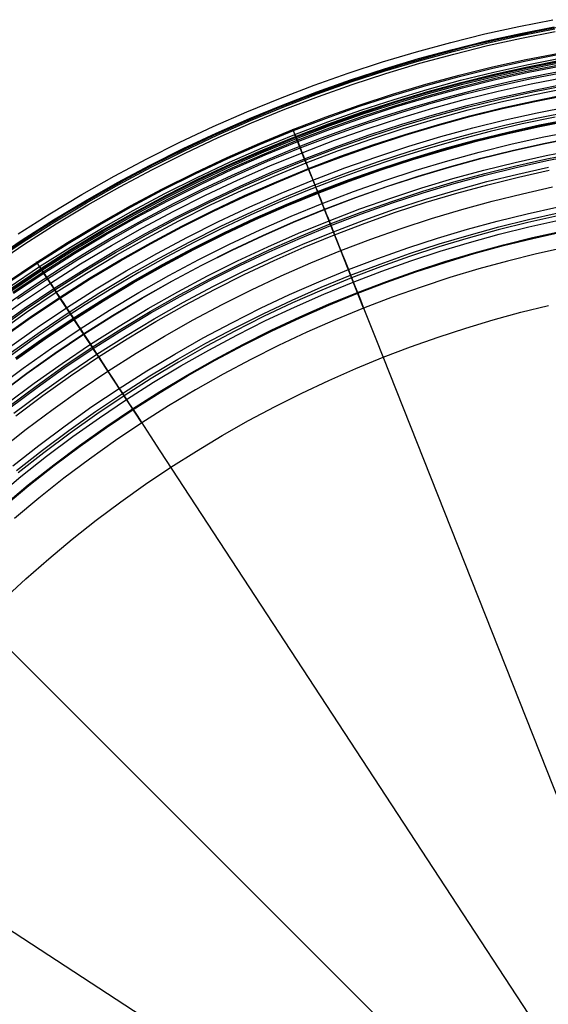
# Model space of a CAD drawing. Header units: millimetres. Extents: x -14 to 488, y -50 to 50.
# Tile 14 of 256: x 79 to 97, y 16 to 49. Entities that reach past the tile are written whole.
import ezdxf

# ---------------------------------------------------------------- set-up
doc = ezdxf.new("R2010")
doc.units = ezdxf.units.MM
doc.header["$MEASUREMENT"] = 0
doc.layers.add('Default', color=7, linetype='Continuous')

msp = doc.modelspace()

# ---------------------------------------------------------------- linework, layer by layer
at = {"layer": 'Default'}
for points in [[(78.468, 41.915), (79.549, 42.602), (80.644, 43.259), (81.751, 43.886), (82.87, 44.483), (84, 45.049), (85.138, 45.584), (86.284, 46.088), (87.437, 46.561), (88.596, 47.004), (89.758, 47.415), (90.924, 47.795), (92.091, 48.144), (93.26, 48.464), (94.428, 48.753), (95.594, 49.012), (96.758, 49.241)], [(77.541, 40.997), (78.601, 41.71), (79.677, 42.394), (80.767, 43.048), (81.869, 43.672), (82.982, 44.266), (84.106, 44.829), (85.239, 45.362), (86.38, 45.864), (87.527, 46.334), (88.68, 46.774), (89.837, 47.183), (90.997, 47.562), (92.159, 47.91), (93.321, 48.227), (94.483, 48.515), (95.644, 48.773), (96.803, 49.001)], [(77.585, 40.934), (78.644, 41.646), (79.718, 42.328), (80.805, 42.981), (81.906, 43.605), (83.018, 44.197), (84.14, 44.76), (85.271, 45.292), (86.41, 45.793), (87.556, 46.263), (88.707, 46.702), (89.862, 47.11), (91.02, 47.488), (92.18, 47.835), (93.341, 48.152), (94.501, 48.44), (95.66, 48.697), (96.817, 48.925)], [(97.449, 49.076), (96.247, 48.854), (95.05, 48.603), (93.89, 48.33), (92.736, 48.03), (91.59, 47.702), (90.452, 47.346), (89.373, 46.981), (88.303, 46.591), (87.242, 46.177), (86.191, 45.739), (85.15, 45.277), (84.12, 44.791), (83.101, 44.282), (82.094, 43.75), (81.1, 43.195), (80.118, 42.617), (79.151, 42.017), (78.197, 41.395)], [(77.635, 40.86), (78.692, 41.571), (79.765, 42.252), (80.85, 42.904), (81.949, 43.526), (83.059, 44.118), (84.179, 44.679), (85.308, 45.21), (86.445, 45.71), (87.589, 46.179), (88.737, 46.618), (89.89, 47.026), (91.046, 47.403), (92.204, 47.749), (93.363, 48.066), (94.521, 48.353), (95.678, 48.61), (96.833, 48.837)], [(78.061, 40.244), (79.102, 40.944), (80.158, 41.615), (81.228, 42.257), (82.31, 42.87), (83.403, 43.453), (84.506, 44.006), (85.618, 44.529), (86.738, 45.021), (87.864, 45.483), (88.996, 45.915), (90.131, 46.317), (91.27, 46.688), (92.41, 47.03), (93.552, 47.341), (94.693, 47.624), (95.832, 47.877), (96.969, 48.101)], [(78.084, 40.211), (79.124, 40.911), (80.179, 41.581), (81.248, 42.223), (82.329, 42.835), (83.421, 43.417), (84.524, 43.97), (85.635, 44.492), (86.754, 44.984), (87.879, 45.446), (89.009, 45.877), (90.144, 46.279), (91.282, 46.65), (92.421, 46.991), (93.562, 47.303), (94.702, 47.585), (95.84, 47.838), (96.977, 48.062)], [(78.164, 40.096), (79.201, 40.793), (80.253, 41.462), (81.319, 42.102), (82.396, 42.712), (83.486, 43.293), (84.585, 43.844), (85.693, 44.365), (86.808, 44.855), (87.931, 45.316), (89.058, 45.746), (90.189, 46.146), (91.324, 46.516), (92.46, 46.856), (93.597, 47.167), (94.734, 47.448), (95.869, 47.7), (97.002, 47.924)], [(78.204, 40.037), (79.24, 40.734), (80.29, 41.402), (81.354, 42.04), (82.431, 42.65), (83.518, 43.23), (84.616, 43.78), (85.722, 44.3), (86.836, 44.79), (87.957, 45.25), (89.082, 45.679), (90.212, 46.079), (91.345, 46.448), (92.48, 46.788), (93.615, 47.098), (94.75, 47.379), (95.884, 47.631), (97.015, 47.854)], [(97.703, 47.598), (96.537, 47.383), (95.376, 47.139), (94.251, 46.875), (93.132, 46.583), (92.02, 46.265), (90.917, 45.92), (89.87, 45.566), (88.832, 45.188), (87.803, 44.786), (86.784, 44.361), (85.774, 43.913), (84.775, 43.442), (83.787, 42.948), (82.81, 42.432), (81.846, 41.893), (80.894, 41.333), (79.955, 40.751), (79.03, 40.148), (78.119, 39.523)], [(97.703, 47.598), (96.537, 47.383), (95.376, 47.139), (94.251, 46.875), (93.132, 46.583), (92.02, 46.265), (90.917, 45.92), (89.87, 45.566), (88.832, 45.188), (87.803, 44.786), (86.784, 44.361), (85.774, 43.913), (84.775, 43.442), (83.787, 42.948), (82.81, 42.432), (81.846, 41.893), (80.894, 41.333), (79.955, 40.751), (79.03, 40.148), (78.119, 39.523)], [(78.222, 40.011), (79.257, 40.707), (80.307, 41.374), (81.37, 42.013), (82.446, 42.622), (83.533, 43.201), (84.63, 43.751), (85.735, 44.271), (86.849, 44.76), (87.968, 45.22), (89.093, 45.649), (90.222, 46.048), (91.354, 46.418), (92.488, 46.757), (93.623, 47.067), (94.757, 47.348), (95.89, 47.6), (97.021, 47.823)], [(78.248, 39.973), (79.283, 40.668), (80.331, 41.335), (81.394, 41.973), (82.468, 42.581), (83.554, 43.16), (84.65, 43.709), (85.755, 44.229), (86.867, 44.718), (87.985, 45.177), (89.109, 45.606), (90.237, 46.005), (91.368, 46.374), (92.501, 46.713), (93.635, 47.022), (94.768, 47.303), (95.9, 47.554), (97.029, 47.777)], [(78.286, 39.918), (79.319, 40.613), (80.366, 41.278), (81.427, 41.915), (82.5, 42.523), (83.585, 43.101), (84.679, 43.65), (85.782, 44.168), (86.893, 44.657), (88.01, 45.115), (89.132, 45.544), (90.259, 45.942), (91.388, 46.31), (92.519, 46.649), (93.651, 46.958), (94.783, 47.238), (95.913, 47.489), (97.041, 47.712)], [(78.312, 39.881), (79.344, 40.574), (80.39, 41.239), (81.45, 41.876), (82.522, 42.483), (83.606, 43.061), (84.699, 43.608), (85.801, 44.126), (86.911, 44.614), (88.027, 45.072), (89.148, 45.5), (90.273, 45.898), (91.402, 46.266), (92.532, 46.605), (93.663, 46.914), (94.794, 47.194), (95.923, 47.444), (97.05, 47.667)], [(77.538, 38.828), (78.546, 39.543), (79.569, 40.231), (80.606, 40.89), (81.657, 41.521), (82.72, 42.123), (83.794, 42.696), (84.878, 43.239), (85.971, 43.753), (87.071, 44.237), (88.178, 44.691), (89.29, 45.115), (90.405, 45.51), (91.524, 45.875), (92.645, 46.21), (93.766, 46.517), (94.887, 46.794), (96.007, 47.043), (97.124, 47.263)], [(78.444, 39.69), (79.471, 40.38), (80.512, 41.042), (81.567, 41.676), (82.634, 42.28), (83.712, 42.855), (84.8, 43.4), (85.897, 43.916), (87.001, 44.401), (88.112, 44.857), (89.228, 45.283), (90.348, 45.679), (91.471, 46.045), (92.596, 46.382), (93.721, 46.69), (94.846, 46.968), (95.97, 47.218), (97.092, 47.439)], [(77.67, 38.647), (78.672, 39.359), (79.691, 40.044), (80.723, 40.7), (81.769, 41.328), (82.828, 41.928), (83.897, 42.498), (84.976, 43.038), (86.063, 43.55), (87.159, 44.031), (88.26, 44.483), (89.367, 44.906), (90.477, 45.298), (91.591, 45.662), (92.706, 45.996), (93.822, 46.301), (94.938, 46.577), (96.053, 46.824), (97.165, 47.044)], [(77.703, 38.602), (78.704, 39.313), (79.721, 39.997), (80.753, 40.653), (81.798, 41.28), (82.855, 41.879), (83.922, 42.448), (85, 42.988), (86.087, 43.499), (87.18, 43.98), (88.281, 44.431), (89.386, 44.853), (90.495, 45.246), (91.608, 45.608), (92.722, 45.942), (93.837, 46.246), (94.951, 46.522), (96.064, 46.77), (97.175, 46.989)], [(77.759, 38.525), (78.759, 39.235), (79.774, 39.917), (80.803, 40.572), (81.846, 41.198), (82.901, 41.795), (83.966, 42.363), (85.042, 42.902), (86.126, 43.412), (87.218, 43.892), (88.316, 44.343), (89.419, 44.764), (90.526, 45.155), (91.636, 45.517), (92.748, 45.85), (93.861, 46.154), (94.973, 46.429), (96.084, 46.676), (97.193, 46.895)], [(77.883, 38.355), (78.878, 39.062), (79.888, 39.742), (80.913, 40.393), (81.951, 41.016), (83.002, 41.611), (84.063, 42.177), (85.134, 42.713), (86.213, 43.221), (87.3, 43.699), (88.393, 44.147), (89.491, 44.567), (90.594, 44.956), (91.699, 45.317), (92.806, 45.648), (93.913, 45.951), (95.021, 46.225), (96.127, 46.471), (97.231, 46.688)], [(77.899, 38.334), (78.893, 39.04), (79.903, 39.719), (80.928, 40.37), (81.965, 40.993), (83.015, 41.587), (84.075, 42.153), (85.145, 42.689), (86.224, 43.196), (87.31, 43.674), (88.403, 44.122), (89.501, 44.541), (90.602, 44.931), (91.707, 45.291), (92.813, 45.622), (93.92, 45.925), (95.027, 46.199), (96.133, 46.444), (97.236, 46.662)], [(78.133, 38.013), (79.119, 38.713), (80.121, 39.386), (81.136, 40.032), (82.165, 40.65), (83.206, 41.239), (84.258, 41.8), (85.319, 42.332), (86.389, 42.834), (87.466, 43.308), (88.549, 43.753), (89.638, 44.168), (90.73, 44.554), (91.825, 44.912), (92.923, 45.24), (94.02, 45.54), (95.118, 45.812), (96.214, 46.055), (97.308, 46.271)], [(78.133, 38.013), (79.119, 38.713), (80.121, 39.386), (81.136, 40.032), (82.165, 40.65), (83.206, 41.239), (84.258, 41.8), (85.319, 42.332), (86.389, 42.834), (87.466, 43.308), (88.549, 43.753), (89.638, 44.168), (90.73, 44.554), (91.825, 44.912), (92.923, 45.24), (94.02, 45.54), (95.118, 45.812), (96.214, 46.055), (97.308, 46.271)], [(96.827, 45.911), (95.702, 45.675), (94.612, 45.419), (93.528, 45.136), (92.45, 44.828), (91.381, 44.494), (90.367, 44.15), (89.362, 43.784), (88.365, 43.395), (87.377, 42.983), (86.398, 42.549), (85.43, 42.093), (84.473, 41.614), (83.527, 41.114), (82.592, 40.592), (81.67, 40.049), (80.76, 39.485), (79.864, 38.901), (78.981, 38.296), (78.112, 37.671)], [(78.238, 37.869), (79.22, 38.567), (80.218, 39.238), (81.23, 39.881), (82.255, 40.496), (83.292, 41.083), (84.339, 41.642), (85.396, 42.172), (86.462, 42.673), (87.535, 43.145), (88.615, 43.588), (89.699, 44.002), (90.787, 44.386), (91.878, 44.742), (92.971, 45.07), (94.065, 45.368), (95.158, 45.639), (96.251, 45.882), (97.34, 46.097)], [(78.383, 37.67), (79.36, 38.364), (80.353, 39.031), (81.359, 39.671), (82.379, 40.283), (83.41, 40.867), (84.453, 41.423), (85.504, 41.95), (86.564, 42.448), (87.632, 42.918), (88.705, 43.358), (89.784, 43.77), (90.867, 44.153), (91.952, 44.507), (93.039, 44.832), (94.127, 45.13), (95.215, 45.399), (96.301, 45.64), (97.385, 45.854)], [(78.404, 37.641), (79.381, 38.334), (80.373, 39.001), (81.378, 39.64), (82.397, 40.252), (83.428, 40.835), (84.469, 41.391), (85.52, 41.917), (86.579, 42.415), (87.646, 42.884), (88.719, 43.325), (89.797, 43.736), (90.878, 44.118), (91.963, 44.472), (93.049, 44.798), (94.136, 45.095), (95.223, 45.363), (96.309, 45.605), (97.392, 45.818)], [(78.413, 37.629), (79.389, 38.322), (80.381, 38.989), (81.386, 39.628), (82.405, 40.239), (83.435, 40.823), (84.476, 41.378), (85.526, 41.904), (86.585, 42.402), (87.652, 42.871), (88.724, 43.311), (89.802, 43.722), (90.883, 44.105), (91.967, 44.458), (93.053, 44.783), (94.14, 45.08), (95.226, 45.349), (96.312, 45.59), (97.394, 45.804)], [(77.686, 36.607), (78.638, 37.321), (79.606, 38.008), (80.59, 38.669), (81.587, 39.303), (82.597, 39.91), (83.619, 40.488), (84.651, 41.039), (85.693, 41.561), (86.743, 42.055), (87.801, 42.52), (88.865, 42.956), (89.933, 43.364), (91.006, 43.743), (92.081, 44.094), (93.158, 44.417), (94.236, 44.711), (95.314, 44.978), (96.39, 45.217), (97.464, 45.429)], [(77.817, 36.437), (78.764, 37.147), (79.728, 37.832), (80.707, 38.49), (81.699, 39.121), (82.705, 39.724), (83.722, 40.3), (84.75, 40.848), (85.787, 41.368), (86.832, 41.86), (87.885, 42.323), (88.943, 42.757), (90.007, 43.163), (91.075, 43.54), (92.145, 43.89), (93.217, 44.211), (94.29, 44.504), (95.363, 44.769), (96.434, 45.007), (97.503, 45.218)], [(77.823, 36.429), (78.77, 37.139), (79.734, 37.823), (80.712, 38.481), (81.705, 39.112), (82.71, 39.716), (83.727, 40.291), (84.754, 40.839), (85.791, 41.359), (86.836, 41.85), (87.889, 42.313), (88.947, 42.747), (90.011, 43.153), (91.078, 43.531), (92.148, 43.88), (93.22, 44.201), (94.293, 44.494), (95.365, 44.759), (96.436, 44.997), (97.505, 45.208)], [(78.074, 36.102), (79.013, 36.806), (79.968, 37.484), (80.938, 38.136), (81.922, 38.761), (82.918, 39.359), (83.926, 39.93), (84.944, 40.473), (85.971, 40.988), (87.007, 41.475), (88.05, 41.934), (89.099, 42.364), (90.153, 42.766), (91.211, 43.14), (92.271, 43.486), (93.334, 43.804), (94.397, 44.095), (95.459, 44.358), (96.521, 44.593), (97.58, 44.802)], [(78.148, 36.007), (79.084, 36.709), (80.036, 37.385), (81.004, 38.036), (81.985, 38.659), (82.978, 39.256), (83.983, 39.825), (84.999, 40.366), (86.024, 40.88), (87.057, 41.366), (88.097, 41.823), (89.143, 42.252), (90.194, 42.654), (91.249, 43.027), (92.307, 43.372), (93.367, 43.689), (94.427, 43.979), (95.487, 44.241), (96.545, 44.476), (97.602, 44.684)], [(78.182, 35.962), (79.118, 36.663), (80.069, 37.339), (81.035, 37.988), (82.014, 38.611), (83.007, 39.207), (84.011, 39.775), (85.025, 40.316), (86.049, 40.829), (87.08, 41.314), (88.119, 41.771), (89.164, 42.2), (90.214, 42.6), (91.268, 42.973), (92.324, 43.317), (93.382, 43.634), (94.441, 43.924), (95.5, 44.185), (96.557, 44.42), (97.612, 44.629)], [(78.323, 35.78), (79.253, 36.477), (80.2, 37.149), (81.161, 37.795), (82.135, 38.415), (83.123, 39.008), (84.121, 39.573), (85.131, 40.111), (86.149, 40.622), (87.176, 41.104), (88.209, 41.559), (89.249, 41.986), (90.293, 42.384), (91.342, 42.755), (92.393, 43.098), (93.445, 43.413), (94.499, 43.701), (95.552, 43.961), (96.604, 44.195)], [(78.389, 35.693), (79.317, 36.389), (80.261, 37.06), (81.22, 37.704), (82.193, 38.323), (83.178, 38.914), (84.174, 39.478), (85.181, 40.015), (86.197, 40.524), (87.221, 41.005), (88.252, 41.459), (89.289, 41.885), (90.331, 42.282), (91.377, 42.652), (92.425, 42.994), (93.475, 43.308), (94.526, 43.596), (95.577, 43.856), (96.626, 44.089)], [(77.844, 34.521), (78.744, 35.232), (79.661, 35.919), (80.592, 36.581), (81.539, 37.217), (82.499, 37.827), (83.471, 38.411), (84.454, 38.968), (85.448, 39.498), (86.451, 40), (87.462, 40.475), (88.48, 40.923), (89.503, 41.343), (90.532, 41.736), (91.564, 42.101), (92.599, 42.438), (93.636, 42.749), (94.673, 43.032), (95.71, 43.289), (96.746, 43.519)], [(78.287, 33.975), (79.173, 34.675), (80.075, 35.351), (80.992, 36.003), (81.923, 36.629), (82.868, 37.229), (83.825, 37.804), (84.793, 38.352), (85.771, 38.873), (86.758, 39.368), (87.753, 39.836), (88.754, 40.276), (89.762, 40.69), (90.774, 41.076), (91.79, 41.435), (92.809, 41.767), (93.829, 42.073), (94.85, 42.352), (95.871, 42.604), (96.89, 42.831)], [(78.417, 33.815), (79.299, 34.512), (80.196, 35.185), (81.109, 35.833), (82.036, 36.456), (82.977, 37.054), (83.929, 37.626), (84.892, 38.171), (85.866, 38.69), (86.848, 39.182), (87.838, 39.648), (88.835, 40.086), (89.838, 40.498), (90.845, 40.882), (91.856, 41.24), (92.87, 41.571), (93.886, 41.875), (94.902, 42.152), (95.918, 42.404), (96.932, 42.629)], [(96.929, 42.53), (95.9, 42.301), (94.878, 42.047), (93.861, 41.768), (92.852, 41.465), (91.851, 41.137), (90.858, 40.785), (89.873, 40.409), (88.858, 39.992), (87.853, 39.549), (86.86, 39.082), (85.879, 38.589), (84.911, 38.072), (83.956, 37.53), (83.015, 36.965), (82.089, 36.376), (81.158, 35.75), (80.244, 35.101), (79.348, 34.428), (78.468, 33.733)], [(77.706, 32.899), (78.564, 33.615), (79.441, 34.308), (80.334, 34.978), (81.245, 35.625), (82.172, 36.249), (83.095, 36.836), (84.033, 37.399), (84.984, 37.939), (85.949, 38.454), (86.927, 38.945), (87.916, 39.411), (88.917, 39.852), (89.929, 40.267), (90.91, 40.642), (91.9, 40.993), (92.898, 41.319), (93.903, 41.622), (94.916, 41.9), (95.935, 42.153), (96.96, 42.381)], [(77.964, 32.614), (78.816, 33.324), (79.684, 34.011), (80.569, 34.674), (81.469, 35.313), (82.382, 35.927), (83.309, 36.516), (84.247, 37.08), (85.197, 37.617), (86.156, 38.129), (87.124, 38.614), (88.1, 39.073), (89.082, 39.505), (90.07, 39.91), (91.063, 40.289), (92.06, 40.642), (93.059, 40.967), (94.06, 41.267), (95.061, 41.541), (96.062, 41.788), (97.062, 42.01)], [(77.983, 32.591), (78.835, 33.301), (79.703, 33.987), (80.587, 34.65), (81.486, 35.288), (82.399, 35.902), (83.324, 36.491), (84.262, 37.054), (85.211, 37.591), (86.17, 38.102), (87.137, 38.587), (88.112, 39.045), (89.094, 39.477), (90.082, 39.882), (91.074, 40.261), (92.069, 40.613), (93.068, 40.939), (94.068, 41.238), (95.069, 41.512), (96.069, 41.759), (97.068, 41.981)], [(97.18, 41.447), (96.194, 41.228), (95.206, 40.983), (94.218, 40.713), (93.231, 40.418), (92.245, 40.096), (91.262, 39.749), (90.283, 39.375), (89.308, 38.975), (88.338, 38.548), (87.375, 38.096), (86.42, 37.617), (85.474, 37.112), (84.537, 36.582), (83.611, 36.026), (82.697, 35.445), (81.796, 34.839), (80.909, 34.209), (80.036, 33.555), (79.179, 32.877), (78.338, 32.177)], [(77.958, 29.396), (78.728, 30.108), (79.516, 30.8), (80.32, 31.471), (81.141, 32.119), (81.976, 32.746), (82.826, 33.349), (83.689, 33.929), (84.564, 34.485), (85.45, 35.017), (86.346, 35.525), (87.252, 36.008), (88.167, 36.466), (89.088, 36.899), (90.016, 37.308), (90.949, 37.691), (91.887, 38.048), (92.828, 38.381), (93.772, 38.689), (94.717, 38.972), (95.662, 39.23), (96.608, 39.464)], [(77.958, 29.396), (78.728, 30.108), (79.516, 30.8), (80.32, 31.471), (81.141, 32.119), (81.976, 32.746), (82.826, 33.349), (83.689, 33.929), (84.564, 34.485), (85.45, 35.017), (86.346, 35.525), (87.252, 36.008), (88.167, 36.466), (89.088, 36.899), (90.016, 37.308), (90.949, 37.691), (91.887, 38.048), (92.828, 38.381), (93.772, 38.689), (94.717, 38.972), (95.662, 39.23), (96.608, 39.464)]]:
    msp.add_lwpolyline(points, dxfattribs=at)
at = {"layer": 'Default', "extrusion": (0.976104, 0.217303, 0)}
for points in [[(23.787, 25.334), (23.788, 25.301), (23.789, 25.267), (23.791, 25.234), (23.793, 25.2), (23.797, 25.165), (23.801, 25.131), (23.806, 25.096), (23.812, 25.061), (23.819, 25.027), (23.827, 24.992), (23.836, 24.957), (23.845, 24.922), (23.856, 24.887), (23.867, 24.852), (23.879, 24.817), (23.893, 24.782), (23.907, 24.748), (23.922, 24.713), (23.938, 24.679), (23.955, 24.645), (23.973, 24.612), (23.991, 24.579), (24.011, 24.546), (24.032, 24.514), (24.053, 24.482), (24.076, 24.45), (24.099, 24.419), (24.123, 24.389), (24.148, 24.359), (24.173, 24.33), (24.2, 24.301), (24.227, 24.274), (24.254, 24.247), (24.283, 24.22), (24.312, 24.195), (24.342, 24.17), (24.372, 24.146), (24.403, 24.123), (24.435, 24.1), (24.466, 24.079), (24.499, 24.058), (24.532, 24.039), (24.565, 24.02), (24.598, 24.002), (24.632, 23.985), (24.666, 23.969), (24.701, 23.954), (24.735, 23.94), (24.77, 23.926), (24.805, 23.914), (24.84, 23.903), (24.875, 23.892), (24.91, 23.883), (24.945, 23.874), (24.979, 23.866), (25.014, 23.859), (25.049, 23.853), (25.084, 23.848), (25.118, 23.844), (25.152, 23.84), (25.187, 23.838), (25.22, 23.836), (25.254, 23.835), (25.287, 23.834), (25.321, 23.835), (25.354, 23.836), (25.388, 23.838), (25.422, 23.84), (25.456, 23.844), (25.491, 23.848), (25.525, 23.853), (25.56, 23.859), (25.595, 23.866), (25.63, 23.874), (25.665, 23.883), (25.7, 23.892), (25.735, 23.903), (25.77, 23.914), (25.805, 23.926), (25.839, 23.94), (25.874, 23.954), (25.908, 23.969), (25.942, 23.985), (25.976, 24.002), (26.01, 24.02), (26.043, 24.039), (26.076, 24.058), (26.108, 24.079), (26.14, 24.1), (26.171, 24.123), (26.202, 24.146), (26.233, 24.17), (26.262, 24.195), (26.292, 24.22), (26.32, 24.247), (26.348, 24.274), (26.375, 24.301), (26.401, 24.33), (26.427, 24.359), (26.452, 24.389), (26.476, 24.419), (26.499, 24.45), (26.521, 24.482), (26.543, 24.514), (26.563, 24.546), (26.583, 24.579), (26.602, 24.612), (26.62, 24.645), (26.637, 24.679), (26.653, 24.713), (26.668, 24.748), (26.682, 24.782), (26.695, 24.817), (26.707, 24.852), (26.719, 24.887), (26.729, 24.922), (26.739, 24.957), (26.748, 24.992), (26.755, 25.027), (26.762, 25.061), (26.768, 25.096), (26.773, 25.131), (26.778, 25.165), (26.781, 25.2), (26.784, 25.234), (26.786, 25.267), (26.787, 25.301), (26.787, 25.334)], [(26.787, 25.334), (26.787, 25.368), (26.786, 25.401), (26.784, 25.435), (26.781, 25.469), (26.778, 25.503), (26.773, 25.538), (26.768, 25.573), (26.762, 25.607), (26.755, 25.642), (26.748, 25.677), (26.739, 25.712), (26.729, 25.747), (26.719, 25.782), (26.707, 25.817), (26.695, 25.852), (26.682, 25.886), (26.668, 25.921), (26.653, 25.955), (26.637, 25.989), (26.62, 26.023), (26.602, 26.057), (26.583, 26.09), (26.563, 26.123), (26.543, 26.155), (26.521, 26.187), (26.499, 26.219), (26.476, 26.249), (26.452, 26.28), (26.427, 26.31), (26.401, 26.339), (26.375, 26.367), (26.348, 26.395), (26.32, 26.422), (26.292, 26.448), (26.262, 26.474), (26.233, 26.499), (26.202, 26.523), (26.171, 26.546), (26.14, 26.568), (26.108, 26.59), (26.076, 26.61), (26.043, 26.63), (26.01, 26.649), (25.976, 26.667), (25.942, 26.684), (25.908, 26.7), (25.874, 26.715), (25.839, 26.729), (25.805, 26.742), (25.77, 26.755), (25.735, 26.766), (25.7, 26.776), (25.665, 26.786), (25.63, 26.795), (25.595, 26.802), (25.56, 26.809), (25.525, 26.815), (25.491, 26.82), (25.456, 26.825), (25.422, 26.828), (25.388, 26.831), (25.354, 26.833), (25.321, 26.834), (25.287, 26.834), (25.254, 26.834), (25.22, 26.833), (25.187, 26.831), (25.152, 26.828), (25.118, 26.825), (25.084, 26.82), (25.049, 26.815), (25.014, 26.809), (24.979, 26.802), (24.945, 26.795), (24.91, 26.786), (24.875, 26.776), (24.84, 26.766), (24.805, 26.755), (24.77, 26.742), (24.735, 26.729), (24.701, 26.715), (24.666, 26.7), (24.632, 26.684), (24.598, 26.667), (24.565, 26.649), (24.532, 26.63), (24.499, 26.61), (24.466, 26.59), (24.435, 26.568), (24.403, 26.546), (24.372, 26.523), (24.342, 26.499), (24.312, 26.474), (24.283, 26.448), (24.254, 26.422), (24.227, 26.395), (24.2, 26.367), (24.173, 26.339), (24.148, 26.31), (24.123, 26.28), (24.099, 26.249), (24.076, 26.219), (24.053, 26.187), (24.032, 26.155), (24.011, 26.123), (23.991, 26.09), (23.973, 26.057), (23.955, 26.023), (23.938, 25.989), (23.922, 25.955), (23.907, 25.921), (23.893, 25.886), (23.879, 25.852), (23.867, 25.817), (23.856, 25.782), (23.845, 25.747), (23.836, 25.712), (23.827, 25.677), (23.819, 25.642), (23.812, 25.607), (23.806, 25.573), (23.801, 25.538), (23.797, 25.503), (23.793, 25.469), (23.791, 25.435), (23.789, 25.401), (23.788, 25.368), (23.787, 25.334)]]:
    msp.add_lwpolyline(points, dxfattribs=at)
at = {"layer": 'Default', "extrusion": (0.950851, 0.309648, 0)}
for points in [[(14.011, 25.334), (14.011, 25.301), (14.012, 25.267), (14.014, 25.234), (14.017, 25.2), (14.02, 25.165), (14.025, 25.131), (14.03, 25.096), (14.036, 25.061), (14.043, 25.027), (14.05, 24.992), (14.059, 24.957), (14.069, 24.922), (14.079, 24.887), (14.091, 24.852), (14.103, 24.817), (14.116, 24.782), (14.13, 24.748), (14.145, 24.713), (14.161, 24.679), (14.178, 24.645), (14.196, 24.612), (14.215, 24.579), (14.235, 24.546), (14.255, 24.514), (14.277, 24.482), (14.299, 24.45), (14.322, 24.419), (14.346, 24.389), (14.371, 24.359), (14.397, 24.33), (14.423, 24.301), (14.45, 24.274), (14.478, 24.247), (14.506, 24.22), (14.536, 24.195), (14.565, 24.17), (14.596, 24.146), (14.627, 24.123), (14.658, 24.1), (14.69, 24.079), (14.722, 24.058), (14.755, 24.039), (14.788, 24.02), (14.822, 24.002), (14.856, 23.985), (14.89, 23.969), (14.924, 23.954), (14.959, 23.94), (14.993, 23.926), (15.028, 23.914), (15.063, 23.903), (15.098, 23.892), (15.133, 23.883), (15.168, 23.874), (15.203, 23.866), (15.238, 23.859), (15.273, 23.853), (15.307, 23.848), (15.342, 23.844), (15.376, 23.84), (15.41, 23.838), (15.444, 23.836), (15.477, 23.835), (15.511, 23.834), (15.544, 23.835), (15.578, 23.836), (15.611, 23.838), (15.646, 23.84), (15.68, 23.844), (15.714, 23.848), (15.749, 23.853), (15.784, 23.859), (15.819, 23.866), (15.854, 23.874), (15.888, 23.883), (15.923, 23.892), (15.958, 23.903), (15.993, 23.914), (16.028, 23.926), (16.063, 23.94), (16.097, 23.954), (16.132, 23.969), (16.166, 23.985), (16.2, 24.002), (16.233, 24.02), (16.266, 24.039), (16.299, 24.058), (16.332, 24.079), (16.363, 24.1), (16.395, 24.123), (16.426, 24.146), (16.456, 24.17), (16.486, 24.195), (16.515, 24.22), (16.544, 24.247), (16.571, 24.274), (16.599, 24.301), (16.625, 24.33), (16.65, 24.359), (16.675, 24.389), (16.699, 24.419), (16.722, 24.45), (16.745, 24.482), (16.766, 24.514), (16.787, 24.546), (16.807, 24.579), (16.825, 24.612), (16.843, 24.645), (16.86, 24.679), (16.876, 24.713), (16.891, 24.748), (16.905, 24.782), (16.919, 24.817), (16.931, 24.852), (16.942, 24.887), (16.953, 24.922), (16.962, 24.957), (16.971, 24.992), (16.979, 25.027), (16.986, 25.061), (16.992, 25.096), (16.997, 25.131), (17.001, 25.165), (17.005, 25.2), (17.007, 25.234), (17.009, 25.267), (17.01, 25.301), (17.011, 25.334)], [(17.011, 25.334), (17.01, 25.368), (17.009, 25.401), (17.007, 25.435), (17.005, 25.469), (17.001, 25.503), (16.997, 25.538), (16.992, 25.573), (16.986, 25.607), (16.979, 25.642), (16.971, 25.677), (16.962, 25.712), (16.953, 25.747), (16.942, 25.782), (16.931, 25.817), (16.919, 25.852), (16.905, 25.886), (16.891, 25.921), (16.876, 25.955), (16.86, 25.989), (16.843, 26.023), (16.825, 26.057), (16.807, 26.09), (16.787, 26.123), (16.766, 26.155), (16.745, 26.187), (16.722, 26.219), (16.699, 26.249), (16.675, 26.28), (16.65, 26.31), (16.625, 26.339), (16.599, 26.367), (16.571, 26.395), (16.544, 26.422), (16.515, 26.448), (16.486, 26.474), (16.456, 26.499), (16.426, 26.523), (16.395, 26.546), (16.363, 26.568), (16.332, 26.59), (16.299, 26.61), (16.266, 26.63), (16.233, 26.649), (16.2, 26.667), (16.166, 26.684), (16.132, 26.7), (16.097, 26.715), (16.063, 26.729), (16.028, 26.742), (15.993, 26.755), (15.958, 26.766), (15.923, 26.776), (15.888, 26.786), (15.854, 26.795), (15.819, 26.802), (15.784, 26.809), (15.749, 26.815), (15.714, 26.82), (15.68, 26.825), (15.646, 26.828), (15.611, 26.831), (15.578, 26.833), (15.544, 26.834), (15.511, 26.834), (15.477, 26.834), (15.444, 26.833), (15.41, 26.831), (15.376, 26.828), (15.342, 26.825), (15.307, 26.82), (15.273, 26.815), (15.238, 26.809), (15.203, 26.802), (15.168, 26.795), (15.133, 26.786), (15.098, 26.776), (15.063, 26.766), (15.028, 26.755), (14.993, 26.742), (14.959, 26.729), (14.924, 26.715), (14.89, 26.7), (14.856, 26.684), (14.822, 26.667), (14.788, 26.649), (14.755, 26.63), (14.722, 26.61), (14.69, 26.59), (14.658, 26.568), (14.627, 26.546), (14.596, 26.523), (14.565, 26.499), (14.536, 26.474), (14.506, 26.448), (14.478, 26.422), (14.45, 26.395), (14.423, 26.367), (14.397, 26.339), (14.371, 26.31), (14.346, 26.28), (14.322, 26.249), (14.299, 26.219), (14.277, 26.187), (14.255, 26.155), (14.235, 26.123), (14.215, 26.09), (14.196, 26.057), (14.178, 26.023), (14.161, 25.989), (14.145, 25.955), (14.13, 25.921), (14.116, 25.886), (14.103, 25.852), (14.091, 25.817), (14.079, 25.782), (14.069, 25.747), (14.059, 25.712), (14.05, 25.677), (14.043, 25.642), (14.036, 25.607), (14.03, 25.573), (14.025, 25.538), (14.02, 25.503), (14.017, 25.469), (14.014, 25.435), (14.012, 25.401), (14.011, 25.368), (14.011, 25.334)]]:
    msp.add_lwpolyline(points, dxfattribs=at)
at = {"layer": 'Default', "extrusion": (0.87863, 0.477503, 0)}
for points in [[(-3.76, 25.334), (-3.76, 25.301), (-3.759, 25.267), (-3.757, 25.234), (-3.754, 25.2), (-3.751, 25.165), (-3.746, 25.131), (-3.741, 25.096), (-3.735, 25.061), (-3.728, 25.027), (-3.721, 24.992), (-3.712, 24.957), (-3.702, 24.922), (-3.692, 24.887), (-3.68, 24.852), (-3.668, 24.817), (-3.655, 24.782), (-3.641, 24.748), (-3.626, 24.713), (-3.61, 24.679), (-3.593, 24.645), (-3.575, 24.612), (-3.556, 24.579), (-3.536, 24.546), (-3.516, 24.514), (-3.494, 24.482), (-3.472, 24.45), (-3.449, 24.419), (-3.425, 24.389), (-3.4, 24.359), (-3.374, 24.33), (-3.348, 24.301), (-3.321, 24.274), (-3.293, 24.247), (-3.265, 24.22), (-3.235, 24.195), (-3.206, 24.17), (-3.175, 24.146), (-3.144, 24.123), (-3.113, 24.1), (-3.081, 24.079), (-3.049, 24.058), (-3.016, 24.039), (-2.983, 24.02), (-2.949, 24.002), (-2.915, 23.985), (-2.881, 23.969), (-2.847, 23.954), (-2.812, 23.94), (-2.778, 23.926), (-2.743, 23.914), (-2.708, 23.903), (-2.673, 23.892), (-2.638, 23.883), (-2.603, 23.874), (-2.568, 23.866), (-2.533, 23.859), (-2.498, 23.853), (-2.464, 23.848), (-2.429, 23.844), (-2.395, 23.84), (-2.361, 23.838), (-2.327, 23.836), (-2.293, 23.835), (-2.26, 23.834), (-2.227, 23.835), (-2.193, 23.836), (-2.159, 23.838), (-2.125, 23.84), (-2.091, 23.844), (-2.057, 23.848), (-2.022, 23.853), (-1.987, 23.859), (-1.952, 23.866), (-1.917, 23.874), (-1.882, 23.883), (-1.847, 23.892), (-1.812, 23.903), (-1.778, 23.914), (-1.743, 23.926), (-1.708, 23.94), (-1.674, 23.954), (-1.639, 23.969), (-1.605, 23.985), (-1.571, 24.002), (-1.538, 24.02), (-1.505, 24.039), (-1.472, 24.058), (-1.439, 24.079), (-1.407, 24.1), (-1.376, 24.123), (-1.345, 24.146), (-1.315, 24.17), (-1.285, 24.195), (-1.256, 24.22), (-1.227, 24.247), (-1.2, 24.274), (-1.172, 24.301), (-1.146, 24.33), (-1.12, 24.359), (-1.096, 24.389), (-1.072, 24.419), (-1.048, 24.45), (-1.026, 24.482), (-1.005, 24.514), (-0.984, 24.546), (-0.964, 24.579), (-0.946, 24.612), (-0.928, 24.645), (-0.911, 24.679), (-0.895, 24.713), (-0.88, 24.748), (-0.866, 24.782), (-0.852, 24.817), (-0.84, 24.852), (-0.829, 24.887), (-0.818, 24.922), (-0.809, 24.957), (-0.8, 24.992), (-0.792, 25.027), (-0.785, 25.061), (-0.779, 25.096), (-0.774, 25.131), (-0.77, 25.165), (-0.766, 25.2), (-0.764, 25.234), (-0.762, 25.267), (-0.761, 25.301), (-0.76, 25.334)], [(-0.76, 25.334), (-0.761, 25.368), (-0.762, 25.401), (-0.764, 25.435), (-0.766, 25.469), (-0.77, 25.503), (-0.774, 25.538), (-0.779, 25.573), (-0.785, 25.607), (-0.792, 25.642), (-0.8, 25.677), (-0.809, 25.712), (-0.818, 25.747), (-0.829, 25.782), (-0.84, 25.817), (-0.852, 25.852), (-0.866, 25.886), (-0.88, 25.921), (-0.895, 25.955), (-0.911, 25.989), (-0.928, 26.023), (-0.946, 26.057), (-0.964, 26.09), (-0.984, 26.123), (-1.005, 26.155), (-1.026, 26.187), (-1.048, 26.219), (-1.072, 26.249), (-1.096, 26.28), (-1.12, 26.31), (-1.146, 26.339), (-1.172, 26.367), (-1.2, 26.395), (-1.227, 26.422), (-1.256, 26.448), (-1.285, 26.474), (-1.315, 26.499), (-1.345, 26.523), (-1.376, 26.546), (-1.407, 26.568), (-1.439, 26.59), (-1.472, 26.61), (-1.505, 26.63), (-1.538, 26.649), (-1.571, 26.667), (-1.605, 26.684), (-1.639, 26.7), (-1.674, 26.715), (-1.708, 26.729), (-1.743, 26.742), (-1.778, 26.755), (-1.812, 26.766), (-1.847, 26.776), (-1.882, 26.786), (-1.917, 26.795), (-1.952, 26.802), (-1.987, 26.809), (-2.022, 26.815), (-2.057, 26.82), (-2.091, 26.825), (-2.125, 26.828), (-2.159, 26.831), (-2.193, 26.833), (-2.227, 26.834), (-2.26, 26.834), (-2.293, 26.834), (-2.327, 26.833), (-2.361, 26.831), (-2.395, 26.828), (-2.429, 26.825), (-2.464, 26.82), (-2.498, 26.815), (-2.533, 26.809), (-2.568, 26.802), (-2.603, 26.795), (-2.638, 26.786), (-2.673, 26.776), (-2.708, 26.766), (-2.743, 26.755), (-2.778, 26.742), (-2.812, 26.729), (-2.847, 26.715), (-2.881, 26.7), (-2.915, 26.684), (-2.949, 26.667), (-2.983, 26.649), (-3.016, 26.63), (-3.049, 26.61), (-3.081, 26.59), (-3.113, 26.568), (-3.144, 26.546), (-3.175, 26.523), (-3.206, 26.499), (-3.235, 26.474), (-3.265, 26.448), (-3.293, 26.422), (-3.321, 26.395), (-3.348, 26.367), (-3.374, 26.339), (-3.4, 26.31), (-3.425, 26.28), (-3.449, 26.249), (-3.472, 26.219), (-3.494, 26.187), (-3.516, 26.155), (-3.536, 26.123), (-3.556, 26.09), (-3.575, 26.057), (-3.593, 26.023), (-3.61, 25.989), (-3.626, 25.955), (-3.641, 25.921), (-3.655, 25.886), (-3.668, 25.852), (-3.68, 25.817), (-3.692, 25.782), (-3.702, 25.747), (-3.712, 25.712), (-3.721, 25.677), (-3.728, 25.642), (-3.735, 25.607), (-3.741, 25.573), (-3.746, 25.538), (-3.751, 25.503), (-3.754, 25.469), (-3.757, 25.435), (-3.759, 25.401), (-3.76, 25.368), (-3.76, 25.334)]]:
    msp.add_lwpolyline(points, dxfattribs=at)
at = {"layer": 'Default', "extrusion": (0.929788, 0.368095, 0)}
msp.add_lwpolyline([(4.586, 77.808), (4.584, 77.812), (4.583, 77.816), (4.581, 77.821), (4.58, 77.825), (4.578, 77.829), (4.576, 77.833), (4.574, 77.838), (4.572, 77.842), (4.57, 77.846), (4.568, 77.85), (4.565, 77.854), (4.563, 77.859), (4.56, 77.863), (4.557, 77.867), (4.554, 77.871), (4.552, 77.875), (4.548, 77.879), (4.545, 77.882), (4.542, 77.886), (4.538, 77.89), (4.535, 77.893), (4.531, 77.897), (4.528, 77.901), (4.524, 77.904), (4.52, 77.907), (4.516, 77.91), (4.512, 77.913), (4.507, 77.916), (4.503, 77.919), (4.499, 77.922), (4.494, 77.925), (4.49, 77.927), (4.485, 77.93), (4.481, 77.932), (4.476, 77.934), (4.471, 77.936), (4.466, 77.938), (4.462, 77.94), (4.457, 77.942), (4.452, 77.943), (4.447, 77.945), (4.442, 77.946), (4.437, 77.947), (4.432, 77.948), (4.427, 77.949), (4.422, 77.95), (4.417, 77.951), (4.412, 77.951), (4.407, 77.952), (4.402, 77.952), (4.397, 77.952), (4.393, 77.952), (4.388, 77.952), (4.383, 77.952), (4.378, 77.951), (4.373, 77.951), (4.369, 77.95), (4.364, 77.95), (4.36, 77.949), (4.355, 77.948), (4.351, 77.947), (4.346, 77.946), (4.342, 77.945), (4.338, 77.944)], dxfattribs=at)
at = {"layer": 'Default', "extrusion": (0.984624, 0.167472, 0.049675)}
msp.add_lwpolyline([(23.016, 67.774), (23.914, 68.037)], dxfattribs=at)
at = {"layer": 'Default', "extrusion": (0.836996, 0.54721, 0)}
msp.add_lwpolyline([(-14.377, 77.808), (-14.379, 77.812), (-14.38, 77.816), (-14.382, 77.821), (-14.383, 77.825), (-14.385, 77.829), (-14.387, 77.833), (-14.389, 77.838), (-14.391, 77.842), (-14.393, 77.846), (-14.395, 77.85), (-14.398, 77.854), (-14.4, 77.859), (-14.403, 77.863), (-14.406, 77.867), (-14.409, 77.871), (-14.412, 77.875), (-14.415, 77.879), (-14.418, 77.882), (-14.421, 77.886), (-14.425, 77.89), (-14.428, 77.893), (-14.432, 77.897), (-14.436, 77.901), (-14.439, 77.904), (-14.443, 77.907), (-14.447, 77.91), (-14.451, 77.913), (-14.456, 77.916), (-14.46, 77.919), (-14.464, 77.922), (-14.469, 77.925), (-14.473, 77.927), (-14.478, 77.93), (-14.482, 77.932), (-14.487, 77.934), (-14.492, 77.936), (-14.497, 77.938), (-14.501, 77.94), (-14.506, 77.942), (-14.511, 77.943), (-14.516, 77.945), (-14.521, 77.946), (-14.526, 77.947), (-14.531, 77.948), (-14.536, 77.949), (-14.541, 77.95), (-14.546, 77.951), (-14.551, 77.951), (-14.556, 77.952), (-14.561, 77.952), (-14.566, 77.952), (-14.57, 77.952), (-14.575, 77.952), (-14.58, 77.952), (-14.585, 77.951), (-14.59, 77.951), (-14.594, 77.95), (-14.599, 77.95), (-14.603, 77.949), (-14.608, 77.948), (-14.612, 77.947), (-14.617, 77.946), (-14.621, 77.945), (-14.625, 77.944)], dxfattribs=at)
at = {"layer": 'Default', "extrusion": (0.103067, -0.260341, 0.96)}
msp.add_lwpolyline([(87.625, 22.244), (87.625, 23.134)], dxfattribs=at)
at = {"layer": 'Default'}
for points in [[(90.283, 39.375, 77.664), (89.48, 41.403, 69.832), (88.947, 42.747, 63.954), (88.759, 43.223, 61.594), (88.61, 43.598, 59.535), (88.393, 44.147, 56.064), (88.232, 44.553, 53.106), (88.112, 44.857, 50.456), (88.026, 45.074, 47.938), (87.968, 45.22, 45.377), (87.935, 45.304, 42.659), (87.931, 45.316, 39.922), (87.941, 45.29, 38.608), (87.96, 45.242, 37.365), (87.988, 45.17, 36.219), (88.006, 45.124, 35.691), (88.027, 45.072, 35.197), (88.05, 45.014, 34.74), (88.075, 44.951, 34.317), (88.102, 44.882, 33.926), (88.131, 44.808, 33.566), (88.162, 44.731, 33.235), (88.194, 44.651, 32.93), (88.226, 44.568, 32.65), (88.26, 44.483, 32.392), (88.294, 44.397, 32.154), (88.329, 44.309, 31.935), (88.364, 44.22, 31.731), (88.4, 44.13, 31.54), (88.436, 44.038, 31.36), (88.473, 43.944, 31.187), (88.549, 43.753, 30.857), (88.825, 43.056, 29.72), (88.865, 42.956, 29.544), (88.904, 42.857, 29.36), (88.942, 42.76, 29.168), (88.98, 42.665, 28.967), (89.016, 42.573, 28.758), (89.051, 42.485, 28.539), (89.068, 42.443, 28.426), (89.084, 42.402, 28.31), (89.1, 42.363, 28.191), (89.115, 42.324, 28.07), (89.129, 42.288, 27.946), (89.143, 42.252, 27.819), (89.157, 42.219, 27.689), (89.169, 42.187, 27.556), (89.181, 42.156, 27.419), (89.193, 42.127, 27.278), (89.203, 42.1, 27.134), (89.213, 42.076, 26.987), (89.222, 42.053, 26.837), (89.23, 42.033, 26.683), (89.237, 42.016, 26.527), (89.242, 42.002, 26.368), (89.247, 41.99, 26.205), (89.25, 41.982, 26.04), (89.252, 41.978, 25.872), (89.252, 41.976, 25.702), (89.251, 41.979, 25.528), (89.249, 41.986, 25.353), (89.245, 41.996, 25.175), (89.239, 42.011, 24.994), (89.231, 42.031, 24.811), (89.222, 42.055, 24.627), (89.21, 42.083, 24.44), (89.197, 42.117, 24.251), (89.182, 42.156, 24.061), (89.164, 42.2, 23.869), (89.145, 42.249, 23.676), (89.123, 42.304, 23.481), (89.099, 42.364, 23.285), (89.073, 42.431, 23.088), (89.044, 42.503, 22.891), (89.013, 42.581, 22.692), (88.979, 42.666, 22.493), (88.943, 42.757, 22.293), (88.906, 42.853, 22.095), (88.866, 42.952, 21.9), (88.785, 43.158, 21.518), (88.529, 43.805, 20.374), (88.444, 44.019, 19.976), (88.361, 44.229, 19.561), (88.32, 44.331, 19.345), (88.281, 44.431, 19.123), (88.242, 44.529, 18.895), (88.204, 44.624, 18.659), (88.168, 44.716, 18.416), (88.133, 44.804, 18.163), (88.1, 44.889, 17.902), (88.068, 44.969, 17.63), (88.038, 45.045, 17.348), (88.01, 45.115, 17.055), (87.984, 45.18, 16.75), (87.961, 45.24, 16.433), (87.939, 45.293, 16.102), (87.921, 45.339, 15.757), (87.906, 45.378, 15.399), (87.893, 45.409, 15.025), (87.884, 45.432, 14.635), (87.879, 45.446, 14.229), (87.859, 45.495, 10.965), (87.864, 45.483, 10.041), (87.878, 45.449, 9.192), (87.888, 45.423, 8.793), (87.901, 45.389, 8.411), (87.918, 45.348, 8.043), (87.937, 45.3, 7.691), (87.959, 45.243, 7.352), (87.972, 45.211, 7.187), (87.985, 45.177, 7.026), (88, 45.14, 6.863), (88.016, 45.1, 6.703), (88.033, 45.058, 6.545), (88.05, 45.014, 6.388), (88.088, 44.919, 6.082), (88.128, 44.816, 5.784), (88.172, 44.706, 5.496), (88.218, 44.59, 5.218), (88.266, 44.468, 4.951), (88.316, 44.343, 4.695), (88.367, 44.214, 4.45), (88.419, 44.082, 4.219), (88.471, 43.95, 4), (88.524, 43.817, 3.795), (88.576, 43.686, 3.605), (88.627, 43.557, 3.43), (88.676, 43.432, 3.271), (88.701, 43.371, 3.197), (88.724, 43.311, 3.128), (88.773, 43.187, 2.989), (88.821, 43.066, 2.859), (88.868, 42.946, 2.735), (88.915, 42.829, 2.619), (88.961, 42.712, 2.51), (89.007, 42.596, 2.407), (89.053, 42.48, 2.31), (89.099, 42.364, 2.219), (89.145, 42.247, 2.134), (89.192, 42.129, 2.053), (89.216, 42.069, 2.015), (89.24, 42.008, 1.978), (89.264, 41.947, 1.941), (89.314, 41.821, 1.872), (89.339, 41.757, 1.838), (89.365, 41.692, 1.806), (89.392, 41.625, 1.774), (89.446, 41.487, 1.714), (89.503, 41.343, 1.657), (89.563, 41.192, 1.603), (89.626, 41.033, 1.552), (89.692, 40.866, 1.504), (89.762, 40.69, 1.46), (89.836, 40.504, 1.419), (89.913, 40.307, 1.381), (89.995, 40.1, 1.347), (90.082, 39.882, 1.316), (90.172, 39.653, 1.289), (90.268, 39.411, 1.265), (90.474, 38.891, 1.229), (90.701, 38.318, 1.207), (105.871, 0, 1.2)], [(82.697, 35.445, 77.664), (81.504, 37.271, 69.832), (80.712, 38.481, 63.954), (80.433, 38.909, 61.594), (80.212, 39.247, 59.535), (79.888, 39.742, 56.064), (79.649, 40.107, 53.106), (79.471, 40.38, 50.456), (79.343, 40.576, 47.938), (79.257, 40.707, 45.377), (79.208, 40.782, 42.659), (79.201, 40.793, 39.922), (79.216, 40.77, 38.608), (79.244, 40.727, 37.365), (79.287, 40.662, 36.219), (79.313, 40.621, 35.691), (79.344, 40.574, 35.197), (79.378, 40.522, 34.74), (79.416, 40.464, 34.317), (79.456, 40.403, 33.926), (79.499, 40.337, 33.566), (79.545, 40.267, 33.235), (79.592, 40.195, 32.93), (79.641, 40.12, 32.65), (79.691, 40.044, 32.392), (79.742, 39.966, 32.154), (79.793, 39.887, 31.935), (79.846, 39.807, 31.731), (79.899, 39.725, 31.54), (79.953, 39.643, 31.36), (80.008, 39.559, 31.187), (80.121, 39.386, 30.857), (80.531, 38.759, 29.72), (80.59, 38.669, 29.544), (80.648, 38.58, 29.36), (80.705, 38.492, 29.168), (80.761, 38.407, 28.967), (80.815, 38.324, 28.758), (80.867, 38.245, 28.539), (80.891, 38.207, 28.426), (80.916, 38.171, 28.31), (80.939, 38.135, 28.191), (80.961, 38.1, 28.07), (80.983, 38.067, 27.946), (81.004, 38.036, 27.819), (81.023, 38.005, 27.689), (81.042, 37.976, 27.556), (81.06, 37.949, 27.419), (81.077, 37.923, 27.278), (81.093, 37.899, 27.134), (81.108, 37.876, 26.987), (81.121, 37.856, 26.837), (81.133, 37.838, 26.683), (81.143, 37.823, 26.527), (81.151, 37.81, 26.368), (81.158, 37.8, 26.205), (81.163, 37.792, 26.04), (81.165, 37.788, 25.872), (81.166, 37.787, 25.702), (81.165, 37.79, 25.528), (81.161, 37.795, 25.353), (81.154, 37.805, 25.175), (81.146, 37.819, 24.994), (81.134, 37.836, 24.811), (81.12, 37.858, 24.627), (81.103, 37.883, 24.44), (81.083, 37.914, 24.251), (81.061, 37.949, 24.061), (81.035, 37.988, 23.869), (81.006, 38.033, 23.676), (80.973, 38.082, 23.481), (80.938, 38.136, 23.285), (80.899, 38.196, 23.088), (80.856, 38.261, 22.891), (80.81, 38.332, 22.692), (80.76, 38.408, 22.493), (80.707, 38.49, 22.293), (80.65, 38.576, 22.095), (80.592, 38.665, 21.9), (80.471, 38.851, 21.518), (80.09, 39.433, 20.374), (79.964, 39.626, 19.976), (79.84, 39.815, 19.561), (79.78, 39.907, 19.345), (79.721, 39.997, 19.123), (79.664, 40.085, 18.895), (79.608, 40.171, 18.659), (79.554, 40.253, 18.416), (79.502, 40.333, 18.163), (79.452, 40.409, 17.902), (79.405, 40.481, 17.63), (79.36, 40.549, 17.348), (79.319, 40.613, 17.055), (79.28, 40.671, 16.75), (79.245, 40.725, 16.433), (79.214, 40.773, 16.102), (79.187, 40.814, 15.757), (79.164, 40.85, 15.399), (79.146, 40.878, 15.025), (79.132, 40.898, 14.635), (79.124, 40.911, 14.229), (79.095, 40.955, 10.965), (79.102, 40.944, 10.041), (79.122, 40.913, 9.192), (79.138, 40.89, 8.793), (79.158, 40.859, 8.411), (79.182, 40.823, 8.043), (79.21, 40.779, 7.691), (79.244, 40.727, 7.352), (79.263, 40.699, 7.187), (79.283, 40.668, 7.026), (79.304, 40.635, 6.863), (79.328, 40.599, 6.703), (79.352, 40.561, 6.545), (79.379, 40.521, 6.388), (79.435, 40.436, 6.082), (79.495, 40.343, 5.784), (79.56, 40.244, 5.496), (79.628, 40.14, 5.218), (79.7, 40.03, 4.951), (79.774, 39.917, 4.695), (79.85, 39.801, 4.45), (79.927, 39.683, 4.219), (80.005, 39.564, 4), (80.083, 39.444, 3.795), (80.16, 39.326, 3.605), (80.236, 39.21, 3.43), (80.31, 39.097, 3.271), (80.346, 39.042, 3.197), (80.381, 38.989, 3.128), (80.454, 38.877, 2.989), (80.525, 38.768, 2.859), (80.595, 38.66, 2.735), (80.665, 38.554, 2.619), (80.733, 38.449, 2.51), (80.802, 38.345, 2.407), (80.87, 38.241, 2.31), (80.938, 38.136, 2.219), (81.007, 38.031, 2.134), (81.076, 37.924, 2.053), (81.112, 37.87, 2.015), (81.147, 37.816, 1.978), (81.184, 37.76, 1.941), (81.257, 37.648, 1.872), (81.295, 37.59, 1.838), (81.334, 37.531, 1.806), (81.373, 37.471, 1.774), (81.454, 37.347, 1.714), (81.539, 37.217, 1.657), (81.628, 37.081, 1.603), (81.721, 36.938, 1.552), (81.82, 36.788, 1.504), (81.923, 36.629, 1.46), (82.033, 36.461, 1.419), (82.148, 36.285, 1.381), (82.27, 36.098, 1.347), (82.399, 35.902, 1.316), (82.534, 35.695, 1.289), (82.676, 35.478, 1.265), (82.982, 35.009, 1.229), (83.319, 34.494, 1.207), (105.871, 0, 1.2)], [(76.729, 29.141, 1.207), (105.871, 0, 1.2)], [(71.377, 22.551, 1.207), (105.871, 0, 1.2)]]:
    msp.add_polyline3d(points, dxfattribs=at)

doc.saveas('drawing.dxf')
